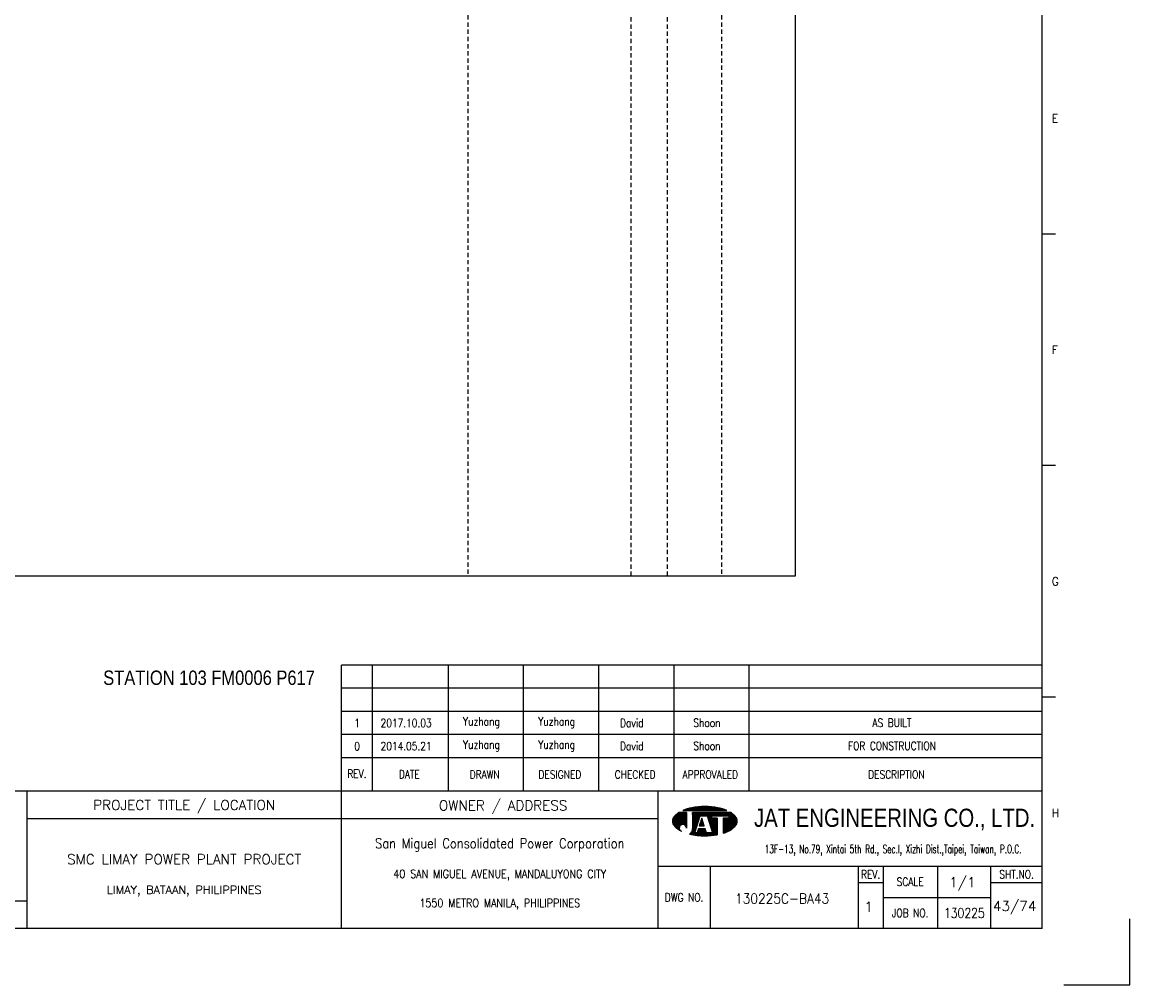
# Model space of a CAD drawing. Extents: x 1459 to 2425, y -143 to 539.
# Tile 3 of 4: x 2040 to 2425, y -143 to 191. Entities that reach past the tile are written whole.
import ezdxf
from ezdxf.enums import TextEntityAlignment as Align

# ---------------------------------------------------------------- set-up
doc = ezdxf.new("R2010")
doc.units = 0
doc.header["$MEASUREMENT"] = 0
doc.linetypes.add('HIDDEN', pattern=[4, 1.5, -1, 1.5])
doc.layers.get('0').update_dxf_attribs({"linetype": 'CONTINUOUS'})
doc.layers.get('DEFPOINTS').update_dxf_attribs({"linetype": 'CONTINUOUS'})
for name, color, linetype in [('B_DIM', 7, 'CONTINUOUS'), ('CON', 4, 'CONTINUOUS'), ('DCS', 7, 'CONTINUOUS'), ('HID', 2, 'HIDDEN'), ('T', 2, 'CONTINUOUS'), ('TEXT', 7, 'CONTINUOUS'), ('圖框CON', 4, 'CONTINUOUS'), ('框線', 6, 'CONTINUOUS')]:
    doc.layers.add(name, color=color, linetype=linetype)
doc.styles.add('AEH', font='simplex', dxfattribs={"width": 0.8, "bigfont": 'ae'})
doc.styles.add('DAYUKP', font='complex', dxfattribs={"bigfont": 'DAYUKP.SHX'})
doc.styles.add('E2', font='simplex.shx', dxfattribs={"height": 2})
doc.styles.add('E3', font='simplex.shx', dxfattribs={"height": 3})
doc.styles.add('ROMANS', font='romans', dxfattribs={"width": 0.8})
doc.styles.add('style3', font='ARIALN.TTF')
doc.styles.add('WMF-Arial0', font='arial.ttf')

# ---------------------------------------------------------------- blocks, each defined once
blk = doc.blocks.new('1880-TITLE_BLK')
at = {"layer": 'TEXT', "color": 2, "linetype": 'Continuous', "style": 'E3'}
for tag, p in [('SCALE', (790.95, 31.17)), ('DWG_NO', (736.41, 26.44)), ('REV', (762.59, 23.97)), ('SHT_NO', (806.74, 23.97))]:
    blk.add_attdef(tag, text='', height=3, dxfattribs=at).set_placement(p, align=Align.MIDDLE)
at = {"layer": 'TEXT', "linetype": 'Continuous', "style": 'E2', "width": 0.6}
for tag, p in [('REV_DATE', (418.65, 19.76)), ('APPR_DATE', (492.93, 19.76))]:
    blk.add_attdef(tag, text='', height=2, dxfattribs=at).set_placement(p, align=Align.MIDDLE_LEFT)
blk = doc.blocks.new('1')
at = {"layer": 'B_DIM'}
for p, q in [((2181.53, 118.11), (1938.08, 118.11)), ((1938.08, 74.29), (1938.08, 118.11)), ((1948.92, 74.29), (1948.92, 118.11)), ((1975.28, 74.29), (1975.28, 118.11)), ((2001.39, 74.29), (2001.39, 118.11)), ((2027.5, 74.29), (2027.5, 118.11)), ((2053.62, 74.29), (2053.62, 118.11)), ((2079.73, 74.29), (2079.73, 118.11)), ((2181.53, 110.07), (1938.08, 110.07)), ((1938.08, 77.93), (1938.08, 104.33)), ((2181.53, 102.03), (1938.08, 102.03)), ((2181.53, 93.99), (1938.08, 93.99)), ((2181.53, 85.95), (1938.08, 85.95))]:
    blk.add_line(p, q, dxfattribs=at)
at = {"layer": 'DEFPOINTS'}
blk.add_lwpolyline([(2189, 7.08), (2211.97, 7.08), (2211.97, 30.05)], dxfattribs=at)
at = {"layer": 'T', "color": 0, "lineweight": -3}
for p, q in [((2053.09, 63.82), (2056.14, 66.87)), ((2053.09, 64.04), (2055.92, 66.87)), ((2053.11, 63.62), (2056.36, 66.87)), ((2053.12, 64.29), (2055.7, 66.87)), ((2053.14, 63.43), (2056.58, 66.87)), ((2053.18, 63.25), (2056.8, 66.87)), ((2053.18, 64.57), (2055.47, 66.87)), ((2053.24, 63.08), (2057.03, 66.87)), ((2053.29, 64.91), (2055.25, 66.87)), ((2053.3, 62.92), (2057.25, 66.87)), ((2053.37, 62.77), (2057.47, 66.87)), ((2053.45, 62.63), (2057.69, 66.87)), ((2053.54, 62.5), (2057.91, 66.86)), ((2053.61, 65.45), (2054.47, 66.31)), ((2053.64, 62.37), (2057.91, 66.64)), ((2053.74, 62.25), (2057.91, 66.42)), ((2053.84, 62.14), (2057.91, 66.2)), ((2053.95, 62.02), (2057.91, 65.98)), ((2054.07, 61.91), (2057.91, 65.75)), ((2054.18, 61.8), (2057.91, 65.53)), ((2056.94, 67.67), (2057.09, 67.82)), ((2057.16, 67.67), (2057.44, 67.95)), ((2057.39, 67.67), (2057.78, 68.07)), ((2057.61, 67.67), (2058.11, 68.18)), ((2057.83, 67.67), (2058.43, 68.27)), ((2058.05, 67.67), (2058.73, 68.35)), ((2058.27, 67.67), (2059.03, 68.43)), ((2058.49, 67.67), (2059.32, 68.49)), ((2058.72, 67.67), (2059.6, 68.55)), ((2058.94, 67.67), (2059.87, 68.6)), ((2059.16, 67.67), (2060.14, 68.65)), ((2059.38, 67.67), (2060.41, 68.7)), ((2059.6, 67.67), (2060.67, 68.74)), ((2059.82, 67.67), (2060.93, 68.77)), ((2060.05, 67.67), (2061.18, 68.81)), ((2060.05, 63.24), (2063.68, 66.87)), ((2060.05, 63.46), (2063.46, 66.87)), ((2060.05, 63.68), (2063.23, 66.87)), ((2060.05, 63.9), (2063.01, 66.87)), ((2060.05, 64.13), (2062.79, 66.87)), ((2060.05, 64.35), (2062.57, 66.87)), ((2060.05, 64.57), (2062.35, 66.87)), ((2060.05, 64.79), (2062.13, 66.87)), ((2060.05, 65.01), (2061.9, 66.87)), ((2060.05, 65.23), (2061.68, 66.87)), ((2060.05, 65.46), (2061.46, 66.87)), ((2060.05, 66.12), (2060.79, 66.87)), ((2060.05, 66.34), (2060.57, 66.87)), ((2060.05, 66.56), (2060.35, 66.87)), ((2060.05, 66.79), (2060.13, 66.87)), ((2060.05, 65.68), (2061.24, 66.87)), ((2060.05, 65.9), (2061.02, 66.87)), ((2060.05, 63.02), (2062.67, 65.64)), ((2060.27, 67.67), (2061.44, 68.84)), ((2060.49, 67.67), (2061.69, 68.87)), ((2060.71, 67.67), (2061.93, 68.89)), ((2060.93, 67.67), (2062.18, 68.91)), ((2061.15, 67.67), (2062.42, 68.93)), ((2061.38, 67.67), (2062.66, 68.95)), ((2061.6, 67.67), (2062.89, 68.97)), ((2061.82, 67.67), (2063.13, 68.98)), ((2062.04, 67.67), (2063.36, 68.99)), ((2062.26, 67.67), (2063.59, 69)), ((2062.48, 67.67), (2063.82, 69)), ((2062.71, 67.67), (2064.04, 69.01)), ((2062.83, 65.8), (2063.9, 66.87)), ((2062.93, 67.67), (2064.27, 69.01)), ((2063.05, 65.8), (2064.12, 66.87)), ((2063.15, 67.67), (2064.49, 69.01)), ((2063.27, 65.8), (2064.34, 66.87)), ((2063.37, 67.67), (2064.71, 69.01)), ((2063.49, 65.8), (2064.56, 66.87)), ((2063.59, 67.67), (2064.92, 69)), ((2063.72, 65.8), (2064.79, 66.87)), ((2063.81, 67.67), (2065.14, 69)), ((2063.94, 65.8), (2065.01, 66.87)), ((2064.04, 67.67), (2065.35, 68.99)), ((2064.16, 65.8), (2065.23, 66.87)), ((2064.26, 67.67), (2065.56, 68.98)), ((2064.38, 65.8), (2065.45, 66.87)), ((2064.48, 67.67), (2065.78, 68.97)), ((2064.6, 65.8), (2065.67, 66.87)), ((2064.7, 67.67), (2065.98, 68.95)), ((2064.82, 65.8), (2065.89, 66.87)), ((2064.92, 67.67), (2066.19, 68.94)), ((2065.05, 65.8), (2066.12, 66.87)), ((2065.14, 67.67), (2066.4, 68.92)), ((2065.16, 65.69), (2066.34, 66.87)), ((2065.22, 65.53), (2066.56, 66.87)), ((2065.27, 65.36), (2066.78, 66.87)), ((2065.32, 65.19), (2067, 66.87)), ((2065.37, 67.67), (2066.6, 68.9)), ((2065.38, 65.02), (2067.22, 66.87)), ((2065.43, 64.85), (2067.45, 66.87)), ((2065.48, 64.69), (2067.67, 66.87)), ((2065.54, 64.52), (2066.74, 65.71)), ((2065.59, 67.67), (2066.8, 68.88)), ((2065.59, 64.35), (2066.74, 65.49)), ((2065.81, 67.67), (2067, 68.86)), ((2066.03, 67.67), (2067.2, 68.84)), ((2066.25, 67.67), (2067.4, 68.82)), ((2066.47, 67.67), (2067.6, 68.79)), ((2066.7, 67.67), (2067.79, 68.77)), ((2066.82, 65.8), (2067.89, 66.87)), ((2066.92, 67.67), (2067.98, 68.74)), ((2067.04, 65.8), (2068.11, 66.87)), ((2067.14, 67.67), (2068.18, 68.71)), ((2067.26, 65.8), (2068.33, 66.87)), ((2067.36, 67.67), (2068.37, 68.68)), ((2067.48, 65.8), (2068.55, 66.87)), ((2067.58, 67.67), (2068.56, 68.64)), ((2067.71, 65.8), (2068.78, 66.87)), ((2067.81, 67.67), (2068.75, 68.61)), ((2067.93, 65.8), (2069, 66.87)), ((2068.03, 67.67), (2068.93, 68.58)), ((2068.15, 65.8), (2069.22, 66.87)), ((2068.25, 67.67), (2069.12, 68.54)), ((2068.37, 65.8), (2069.44, 66.87)), ((2068.47, 67.67), (2069.3, 68.5)), ((2068.59, 65.8), (2069.66, 66.87)), ((2068.69, 67.67), (2069.48, 68.46)), ((2068.81, 65.8), (2069.88, 66.87)), ((2068.91, 67.67), (2069.66, 68.42)), ((2069.04, 65.8), (2070.11, 66.87)), ((2069.14, 67.67), (2069.84, 68.37)), ((2069.26, 65.8), (2070.33, 66.87)), ((2069.36, 67.67), (2070.01, 68.33)), ((2069.48, 65.8), (2070.55, 66.87)), ((2069.58, 67.67), (2070.19, 68.28)), ((2069.7, 65.8), (2070.77, 66.87)), ((2069.8, 67.67), (2070.36, 68.23)), ((2069.92, 65.8), (2070.99, 66.87)), ((2070.02, 67.67), (2070.53, 68.18)), ((2070.14, 65.8), (2071.21, 66.87)), ((2070.24, 67.67), (2070.7, 68.13)), ((2070.37, 65.8), (2071.44, 66.87)), ((2070.47, 67.67), (2070.87, 68.07)), ((2070.59, 65.8), (2071.66, 66.87)), ((2070.69, 67.67), (2071.03, 68.02)), ((2070.75, 63.08), (2074.07, 66.4)), ((2070.75, 62.86), (2074.19, 66.3)), ((2070.75, 62.63), (2074.31, 66.2)), ((2070.75, 62.41), (2074.43, 66.09)), ((2070.75, 62.19), (2074.54, 65.98)), ((2070.75, 61.97), (2074.66, 65.87)), ((2070.75, 61.75), (2074.77, 65.76)), ((2070.75, 61.53), (2074.87, 65.65)), ((2070.75, 61.3), (2074.98, 65.53)), ((2070.81, 65.8), (2071.88, 66.87)), ((2070.91, 67.67), (2071.2, 67.96)), ((2071.03, 65.8), (2072.1, 66.87)), ((2071.13, 67.67), (2071.36, 67.9)), ((2071.25, 65.8), (2072.32, 66.87)), ((2071.35, 67.67), (2071.52, 67.84)), ((2071.47, 65.8), (2072.54, 66.87)), ((2071.57, 67.67), (2071.68, 67.77)), ((2071.7, 65.8), (2072.77, 66.87)), ((2071.8, 67.67), (2071.83, 67.71)), ((2071.92, 65.8), (2072.99, 66.87)), ((2072.14, 65.8), (2073.21, 66.87)), ((2072.36, 65.8), (2073.43, 66.87)), ((2072.58, 65.8), (2073.57, 66.78)), ((2072.62, 65.62), (2073.7, 66.69)), ((2072.62, 65.39), (2073.83, 66.6)), ((2072.62, 65.17), (2073.95, 66.5)), ((2054.29, 61.7), (2057.91, 65.31)), ((2054.41, 61.59), (2057.91, 65.09)), ((2054.53, 61.49), (2057.91, 64.87)), ((2054.65, 61.39), (2057.91, 64.65)), ((2054.78, 61.29), (2055.59, 62.11)), ((2054.9, 61.2), (2055.48, 61.77)), ((2056.12, 62.63), (2057.91, 64.42)), ((2056.46, 62.75), (2057.91, 64.2)), ((2056.7, 62.77), (2057.91, 63.98)), ((2056.9, 62.75), (2057.91, 63.76)), ((2057.08, 62.71), (2057.91, 63.54)), ((2057.23, 62.64), (2057.91, 63.32)), ((2057.37, 62.56), (2057.91, 63.09)), ((2057.5, 62.46), (2057.91, 62.87)), ((2057.61, 62.35), (2057.91, 62.65)), ((2057.7, 62.23), (2057.91, 62.43)), ((2057.79, 62.09), (2057.91, 62.21)), ((2057.85, 61.93), (2057.91, 61.99)), ((2057.89, 61.75), (2057.91, 61.76)), ((2059.09, 59.4), (2061.43, 61.74)), ((2059.86, 60.39), (2061.54, 62.07)), ((2059.98, 60.73), (2061.64, 62.39)), ((2060.03, 61), (2061.74, 62.72)), ((2060.05, 62.8), (2062.57, 65.32)), ((2060.05, 62.57), (2062.47, 64.99)), ((2060.05, 62.35), (2062.36, 64.67)), ((2060.05, 62.13), (2062.26, 64.34)), ((2060.05, 61.91), (2062.16, 64.02)), ((2060.05, 61.69), (2062.05, 63.69)), ((2060.05, 61.46), (2061.95, 63.37)), ((2062.45, 62.32), (2063.71, 63.57)), ((2062.5, 62.58), (2063.65, 63.74)), ((2062.6, 62.91), (2063.6, 63.91)), ((2062.68, 62.32), (2063.76, 63.4)), ((2062.7, 63.23), (2063.55, 64.08)), ((2062.8, 63.56), (2063.49, 64.25)), ((2062.9, 62.32), (2063.81, 63.24)), ((2062.91, 63.88), (2063.44, 64.42)), ((2063.01, 64.2), (2063.39, 64.58)), ((2063.11, 64.53), (2063.33, 64.75)), ((2063.12, 62.32), (2063.87, 63.07)), ((2063.21, 64.85), (2063.28, 64.92)), ((2063.34, 62.32), (2063.92, 62.9)), ((2063.56, 62.32), (2063.97, 62.73)), ((2063.78, 62.32), (2064.03, 62.56)), ((2064.01, 62.32), (2064.08, 62.39)), ((2065.65, 64.18), (2066.74, 65.27)), ((2065.7, 64.01), (2066.74, 65.05)), ((2065.75, 63.84), (2066.9, 65)), ((2065.81, 63.68), (2067.12, 65)), ((2065.86, 63.51), (2067.35, 65)), ((2065.91, 63.34), (2067.57, 65)), ((2065.97, 63.17), (2067.79, 65)), ((2066.02, 63), (2068.01, 65)), ((2066.07, 62.84), (2068.23, 65)), ((2066.13, 62.67), (2068.46, 65)), ((2066.18, 62.5), (2068.61, 64.93)), ((2066.23, 62.33), (2068.61, 64.71)), ((2066.29, 62.16), (2068.61, 64.48)), ((2066.34, 61.99), (2068.61, 64.26)), ((2066.39, 61.83), (2068.61, 64.04)), ((2066.45, 61.66), (2068.61, 63.82)), ((2066.5, 61.49), (2068.61, 63.6)), ((2066.56, 61.32), (2068.61, 63.38)), ((2066.61, 61.15), (2068.61, 63.15)), ((2066.66, 60.99), (2068.61, 62.93)), ((2066.72, 60.82), (2068.61, 62.71)), ((2066.77, 60.65), (2068.61, 62.49)), ((2066.82, 60.48), (2068.61, 62.27)), ((2066.88, 60.31), (2068.61, 62.05)), ((2066.93, 60.14), (2068.61, 61.82)), ((2066.98, 59.98), (2068.61, 61.6)), ((2070.75, 61.08), (2075.08, 65.41)), ((2070.75, 60.86), (2075.17, 65.28)), ((2070.75, 60.64), (2075.25, 65.14)), ((2070.75, 63.96), (2071.78, 65)), ((2070.75, 63.74), (2072, 65)), ((2070.75, 63.52), (2072.22, 65)), ((2070.75, 63.3), (2072.45, 65)), ((2070.75, 64.41), (2071.34, 65)), ((2070.75, 64.19), (2071.56, 65)), ((2070.75, 64.85), (2070.89, 65)), ((2070.75, 64.63), (2071.12, 65)), ((2070.75, 60.42), (2075.33, 64.99)), ((2070.75, 60.2), (2075.39, 64.84)), ((2070.75, 59.97), (2075.45, 64.67)), ((2070.75, 59.75), (2075.5, 64.5)), ((2071.07, 59.85), (2075.53, 64.32)), ((2071.42, 59.97), (2075.56, 64.12)), ((2071.78, 60.12), (2075.57, 63.9)), ((2072.17, 60.28), (2075.55, 63.67)), ((2072.59, 60.48), (2075.51, 63.4)), ((2073.08, 60.75), (2075.42, 63.1)), ((2073.74, 61.19), (2075.24, 62.69)), ((2055.03, 61.11), (2055.46, 61.53)), ((2055.16, 61.01), (2055.47, 61.33)), ((2055.3, 60.93), (2055.52, 61.15)), ((2055.43, 60.84), (2055.59, 60.99)), ((2055.57, 60.76), (2055.67, 60.85)), ((2055.71, 60.67), (2055.76, 60.73)), ((2055.85, 60.59), (2055.88, 60.62)), ((2056, 60.52), (2056, 60.52)), ((2056.14, 60.44), (2056.14, 60.44)), ((2057.91, 61.54), (2057.91, 61.55)), ((2059.28, 59.36), (2061.33, 61.42)), ((2059.46, 59.32), (2061.23, 61.09)), ((2059.64, 59.29), (2061.12, 60.77)), ((2059.83, 59.25), (2061.02, 60.44)), ((2060.02, 59.22), (2060.92, 60.12)), ((2060.05, 61.24), (2060.05, 61.24)), ((2060.21, 59.19), (2060.93, 59.91)), ((2060.4, 59.16), (2061.15, 59.91)), ((2060.59, 59.13), (2061.38, 59.91)), ((2060.78, 59.1), (2061.6, 59.91)), ((2060.98, 59.07), (2063.16, 61.25)), ((2061.17, 59.04), (2063.38, 61.25)), ((2061.37, 59.02), (2063.6, 61.25)), ((2061.57, 59), (2063.82, 61.25)), ((2061.68, 59.99), (2062.94, 61.25)), ((2061.77, 58.97), (2064.04, 61.25)), ((2061.78, 60.32), (2062.71, 61.25)), ((2061.88, 60.64), (2062.49, 61.25)), ((2061.97, 58.95), (2064.27, 61.25)), ((2061.99, 60.96), (2062.27, 61.25)), ((2062.17, 58.94), (2064.45, 61.21)), ((2062.38, 58.92), (2064.51, 61.05)), ((2062.58, 58.9), (2064.56, 60.88)), ((2062.79, 58.89), (2064.61, 60.71)), ((2063, 58.88), (2064.67, 60.54)), ((2063.21, 58.87), (2064.72, 60.37)), ((2063.43, 58.86), (2064.77, 60.2)), ((2063.64, 58.85), (2064.82, 60.03)), ((2063.86, 58.85), (2064.92, 59.91)), ((2064.08, 58.84), (2065.15, 59.91)), ((2064.3, 58.84), (2065.37, 59.91)), ((2064.52, 58.84), (2065.59, 59.91)), ((2064.74, 58.85), (2065.81, 59.91)), ((2064.97, 58.85), (2066.03, 59.91)), ((2065.2, 58.86), (2066.25, 59.91)), ((2065.43, 58.87), (2066.48, 59.91)), ((2065.66, 58.88), (2066.7, 59.91)), ((2065.9, 58.89), (2066.92, 59.91)), ((2066.14, 58.91), (2068.61, 61.38)), ((2066.38, 58.93), (2068.61, 61.16)), ((2066.62, 58.95), (2068.61, 60.94)), ((2066.87, 58.97), (2068.61, 60.72)), ((2067.11, 59), (2068.61, 60.49)), ((2067.37, 59.03), (2068.61, 60.27)), ((2067.62, 59.06), (2068.61, 60.05)), ((2067.88, 59.1), (2068.61, 59.83)), ((2068.14, 59.14), (2068.61, 59.61)), ((2068.4, 59.18), (2068.61, 59.38))]:
    blk.add_line(p, q, dxfattribs=at)
at = {"layer": 'T', "lineweight": -3}
for p, q in [((2057.91, 66.87), (2055.21, 66.87)), ((2056.73, 67.67), (2071.93, 67.67)), ((2057.91, 66.87), (2057.91, 61.52)), ((2073.45, 66.87), (2060.05, 66.87)), ((2060.05, 66.33), (2060.05, 66.87)), ((2060.05, 66.87), (2060.05, 61.23)), ((2060.85, 59.91), (2062.72, 65.8)), ((2062.72, 65.8), (2065.13, 65.8)), ((2063.79, 65.8), (2065.13, 65.8)), ((2065.13, 65.8), (2067, 59.91)), ((2066.74, 65.8), (2072.62, 65.8)), ((2066.74, 65), (2066.74, 65.8)), ((2072.62, 65.8), (2072.62, 65)), ((2061.8, 63.05), (2060.05, 61.24)), ((2063.26, 65), (2062.41, 62.32)), ((2062.41, 62.32), (2064.1, 62.32)), ((2064.1, 62.32), (2063.26, 65)), ((2068.61, 65), (2066.74, 65)), ((2068.61, 65), (2068.61, 59.21)), ((2072.62, 65), (2070.75, 65)), ((2070.75, 65), (2070.75, 59.74)), ((2061.65, 59.91), (2060.85, 59.91)), ((2062.08, 61.25), (2061.65, 59.91)), ((2064.44, 61.25), (2062.08, 61.25)), ((2064.86, 59.91), (2064.44, 61.25)), ((2067, 59.91), (2064.86, 59.91))]:
    blk.add_line(p, q, dxfattribs=at)
for centre, major_axis, start_param, end_param in [((2055.58, 63.92), (1.76, 1.76), 1.614811, 2.356194), ((2059.72, 60.14), (-5.73, 5.73), 6.088179, 6.3272), ((2062.5, 54), (-10.49, 10.49), 5.683021, 5.897183), ((2064.33, 44.23), (-17.52, 17.52), 5.497787, 5.683021), ((2064.33, 44.23), (17.52, 17.52), 0.600164, 0.785398), ((2066.16, 54), (10.49, 10.49), 0.386002, 0.600164), ((2068.93, 60.14), (-5.73, 5.73), 4.668374, 4.907395), ((2073.07, 63.92), (-1.76, 1.76), 3.926991, 4.668374), ((2055.58, 63.92), (-1.76, 1.76), 0.785398, 1.526782), ((2059.72, 67.71), (5.73, 5.73), 3.097578, 3.478972), ((2056.68, 61.54), (-0.868, 0.868), 3.906164, 8.245601), ((2068.93, 67.71), (-5.73, 5.73), 2.781027, 3.185607), ((2073.07, 63.92), (1.76, 1.76), 4.756403, 5.497787), ((2057.88, 61.28), (1.53, 1.53), 4.470635, 5.546585), ((2064.33, 83.62), (17.52, 17.52), 3.710226, 3.926991), ((2064.33, 83.62), (17.52, 17.52), 3.926991, 4.100643), ((2066.16, 73.85), (-10.49, 10.49), 2.670765, 2.781027)]:
    blk.add_ellipse(centre, major_axis=major_axis, ratio=1, start_param=start_param, end_param=end_param, dxfattribs=at)
at = {"layer": '圖框CON'}
for p, q in [((2186.14, 267.8), (2181.53, 267.8)), ((2186.14, 187.4), (2181.53, 187.4)), ((2186.14, 107), (2181.53, 107)), ((2048.1, 48.3), (2181.53, 48.3)), ((2066.14, 48.3), (2066.14, 26.6)), ((2117.55, 48.3), (2117.55, 26.6)), ((2126.28, 48.3), (2126.28, 26.6)), ((2145.25, 26.6), (2145.25, 48.3)), ((2163.72, 26.6), (2163.72, 48.3)), ((2117.55, 42.62), (2126.28, 42.62)), ((2163.72, 42.62), (2181.53, 42.62)), ((2126.28, 37.45), (2163.72, 37.45))]:
    blk.add_line(p, q, dxfattribs=at)
for points in [[(1828.89, 26.6), (1828.89, 74.29)], [(1938.08, 26.6), (1938.08, 74.29)], [(2048.1, 26.6), (2048.1, 74.29)], [(2048.1, 64.75), (1828.89, 64.75)], [(1828.89, 36.15), (1802.67, 36.15), (1651.45, 36.15)]]:
    blk.add_lwpolyline(points, dxfattribs=at)
at = {"layer": '框線'}
for p, q in [((2181.53, 26.6), (2181.53, 669.81)), ((2181.53, 74.29), (1308.62, 74.29)), ((2181.53, 26.6), (1308.62, 26.6))]:
    blk.add_line(p, q, dxfattribs=at)
at = {"style": 'DAYUKP'}
for s, p in [('E', (2184.79, 307.99)), ('F', (2184.79, 227.59)), ('G', (2184.79, 147.19)), ('H', (2184.79, 66.79))]:
    blk.add_text(s, height=2.87, dxfattribs=at).set_placement(p, align=Align.MIDDLE_LEFT)
at = {"style": 'WMF-Arial0', "width": 0.8}
blk.add_text('JAT ENGINEERING CO., LTD.', height=6.3172, dxfattribs=at).set_placement((2130.24, 64.55), align=Align.MIDDLE)
at = {"color": 2, "ltscale": 500, "style": 'ROMANS', "width": 0.85}
blk.add_text('San Miguel Consolidated Power Corporation', height=3.4457, dxfattribs=at).set_placement((1993.09, 56.23), align=Align.MIDDLE_CENTER)
at = {"color": 2, "ltscale": 500, "style": 'ROMANS'}
for s, height, p in [('SMC LIMAY POWER PLANT PROJECT', 3.4457, (1883.48, 50.7)), ('LIMAY, BATAAN, PHILIPPINES', 2.8714, (1883.48, 40.08))]:
    blk.add_text(s, height=height, dxfattribs=at).set_placement(p, align=Align.MIDDLE_CENTER)
at = {"color": 4, "ltscale": 500, "style": 'ROMANS', "width": 0.85}
for s, p in [('40 SAN MIGUEL AVENUE, MANDALUYONG CITY', (1993.09, 45.61)), ('1550 METRO MANILA, PHILIPPINES', (1993.09, 35.51))]:
    blk.add_text(s, height=2.8714, dxfattribs=at).set_placement(p, align=Align.MIDDLE_CENTER)
at = {"layer": 'B_DIM', "style": 'AEH', "width": 0.8}
for s, height, p in [('REV.', 2.871, (1943.45, 80.37)), ('DATE', 2.871, (1961.68, 80.21)), ('DRAWN', 2.871, (1987.87, 80.12)), ('DESIGNED', 2.871, (2013.98, 80.12)), ('CHECKED', 2.871, (2040.1, 80.12)), ('APPROVALED', 2.871, (2066.21, 80.12)), ('DESCRIPTION', 2.8714, (2130.87, 80.12))]:
    blk.add_text(s, height=height, dxfattribs=at).set_placement(p, align=Align.MIDDLE)
at = {"layer": 'HID', "ltscale": 500, "style": 'ROMANS'}
for s, p in [('PROJECT TITLE / LOCATION', (1883.48, 69.28)), ('OWNER / ADDRESS', (1994.25, 69.12))]:
    blk.add_text(s, height=3.4457, dxfattribs=at).set_placement(p, align=Align.MIDDLE)
at = {"layer": 'HID', "color": 7, "style": 'ROMANS', "width": 0.8}
for s, p in [('REV.', (2121.92, 45.46)), ('SHT.NO.', (2172.62, 45.46)), ('SCALE', (2135.64, 42.87)), ('DWG NO.', (2057.12, 37.45)), ('JOB NO.', (2135.64, 32.03))]:
    blk.add_text(s, height=2.871, dxfattribs=at).set_placement(p, align=Align.MIDDLE)
at = {"layer": 'T', "color": 2, "ltscale": 500, "style": 'ROMANS', "width": 0.65}
blk.add_text('13F-13, No.79, Xintai 5th Rd., Sec.I, Xizhi Dist.,Taipei, Taiwan, P.O.C.', height=2.8714, dxfattribs=at).set_placement((2129.74, 52.81), align=Align.CENTER)

msp = doc.modelspace()

# ---------------------------------------------------------------- linework, layer by layer
at = {"layer": 'CON'}
msp.add_lwpolyline([(1594.33, 498.81), (2308.33, 498.81), (2308.33, -0.99), (1594.33, -0.99)], close=True, dxfattribs=at)
at = {"layer": 'HID'}
for p, q in [((2194.58, 498.81), (2194.58, -0.99)), ((2251.28, 498.11), (2251.28, -0.99)), ((2263.88, 498.11), (2263.88, -0.99)), ((2282.78, 498.81), (2282.78, -0.99))]:
    msp.add_line(p, q, dxfattribs=at)

# ---------------------------------------------------------------- block references
msp.add_blockref('1', (212.64, -149.98))
at = {"layer": 'TEXT', "color": 0}
ref = msp.add_blockref('1880-TITLE_BLK', (1457.98, -143.32), dxfattribs=dict(at, xscale=1.148576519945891, yscale=1.148576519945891, zscale=1.148576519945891))
ref.add_attrib('DWG_NO', '130225C-BA43', dxfattribs={"color": 2, "linetype": 'Continuous', "height": 3.4457, "style": 'E3', "width": 0.9}).set_placement((2303.81, -112.95), align=Align.MIDDLE)
ref.add_attrib('REV', '1', dxfattribs={"color": 2, "linetype": 'Continuous', "height": 3.45, "style": 'E3'}).set_placement((2333.88, -115.78), align=Align.MIDDLE)
ref.add_attrib('SCALE', '1/1', dxfattribs={"color": 2, "linetype": 'Continuous', "height": 3.446, "style": 'E3'}).set_placement((2366.45, -107.52), align=Align.MIDDLE)
ref.add_attrib('SHT_NO', '43/74', dxfattribs={"color": 2, "linetype": 'Continuous', "height": 3.446, "style": 'E3'}).set_placement((2384.59, -115.78), align=Align.MIDDLE)

# ---------------------------------------------------------------- texts
at = {"layer": 'DCS', "linetype": 'ByBlock', "style": 'style3'}
msp.add_text('STATION 103 FM0006 P617', height=5, dxfattribs=at).set_placement((2067.97, -38.75))
at = {"layer": 'T', "style": 'AEH', "width": 0.8}
for s, height, p in [('Yuzhang', 2.871, (2199.37, -51.89)), ('Yuzhang', 2.871, (2225.49, -51.89)), ('David', 2.871, (2251.6, -51.89)), ('Shoon', 2.871, (2277.71, -51.89)), ('1', 2.87, (2156.17, -52)), ('2017.10.03', 2.871, (2173.18, -51.97)), ('AS BUILT', 2.871, (2341.98, -51.89)), ('0', 2.87, (2156.17, -60.04)), ('2014.05.21', 2.871, (2173.18, -60.01)), ('Yuzhang', 2.871, (2199.37, -59.93)), ('Yuzhang', 2.871, (2225.49, -59.93)), ('David', 2.871, (2251.6, -59.93)), ('Shoon', 2.871, (2277.71, -59.93)), ('FOR CONSTRUCTION', 2.8714, (2341.98, -59.93))]:
    msp.add_text(s, height=height, dxfattribs=at).set_placement(p, align=Align.MIDDLE)
at = {"layer": 'TEXT', "color": 2, "style": 'E3', "width": 0.8}
msp.add_text('130225', height=3.446, dxfattribs=at).set_placement((2367.12, -117.95), align=Align.MIDDLE_CENTER)

doc.saveas('drawing.dxf')
